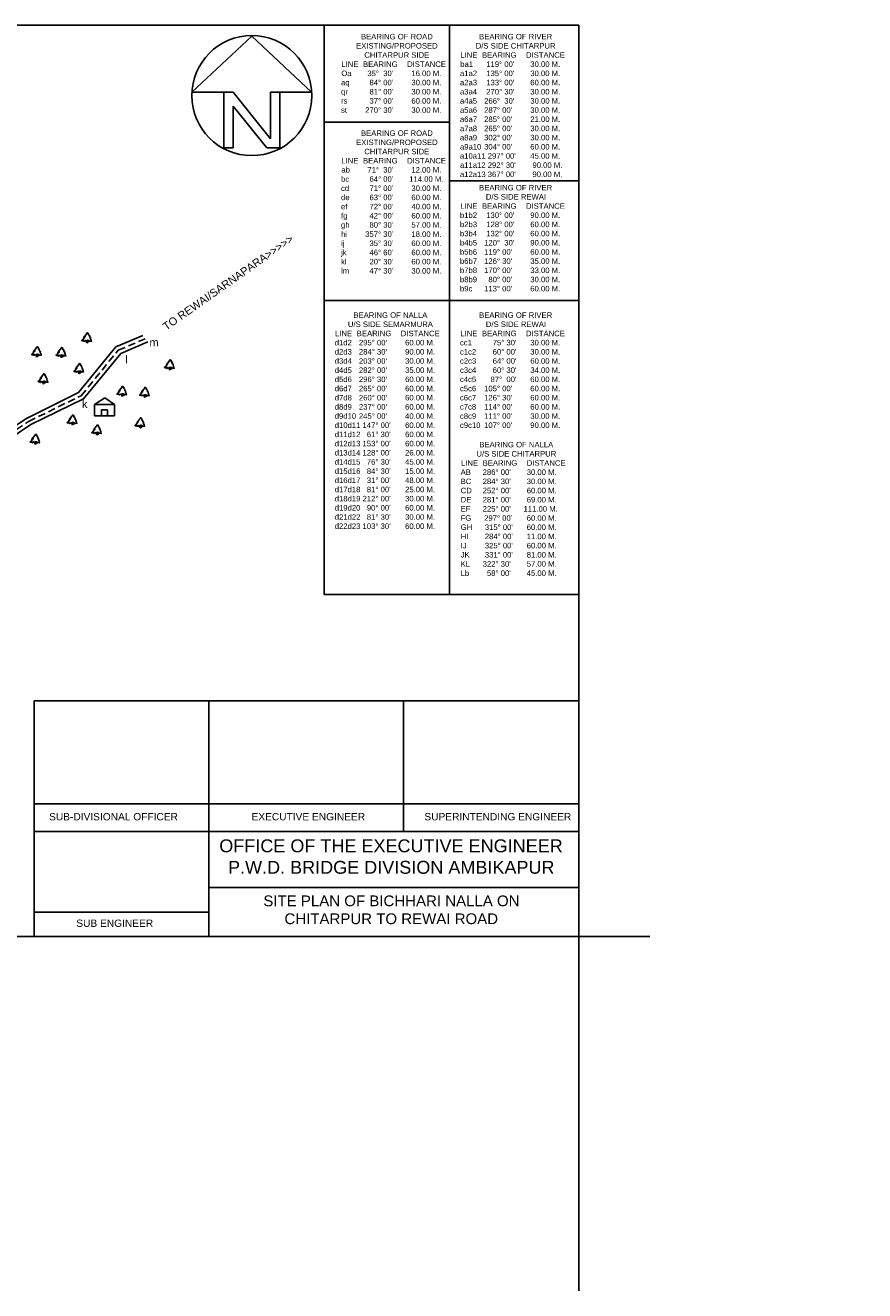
# Model space of a CAD drawing. Header units: metres. Extents: x -5857 to 752810, y -11552 to 2552808.
# Tile 7 of 8: x 29908 to 30766, y -11231 to -9939. Entities that reach past the tile are written whole.
import ezdxf

# ---------------------------------------------------------------- set-up
doc = ezdxf.new("R2010")
doc.units = ezdxf.units.M
doc.header["$MEASUREMENT"] = 0
doc.linetypes.add('DASHED', pattern=[0.75, 0.5, -0.25])
doc.linetypes.add('DOT', pattern=[0.25, 0, -0.25])
doc.styles.add('style1', font='arial.ttf')

# ---------------------------------------------------------------- blocks, each defined once
blk = doc.blocks.new('North Arrow')
for p, q in [((0, 0), (-12.86, -11.999)), ((0, 0), (12.782, -11.999)), ((-12.86, -11.999), (-6, -11.999)), ((-6, -11.999), (-6, -23.999)), ((-6, -11.999), (-4, -11.999)), ((-4, -11.999), (4, -21.999)), ((4, -11.999), (4, -21.999)), ((6, -11.999), (4, -11.999)), ((12.782, -11.999), (6, -11.999)), ((6, -11.999), (6, -23.999)), ((3.195, -23.996), (-4, -15.002)), ((-4, -15.002), (-4, -23.999)), ((-6, -23.999), (-4, -23.999)), ((6, -23.999), (3.195, -23.999))]:
    blk.add_line(p, q)
blk.add_circle((-0.013, -12.745), 12.885)
blk = doc.blocks.new('Tree - type 3 evergreen elevation')
for points in [[(22.0124, 137.721), (18.5475, 141.5624), (15.5282, 138.2446), (13.8028, 139.3505), (13.3714, 142.1153), (11.2148, 143.2214), (8.1954, 140.4564), (4.7447, 141.0094), (2.1567, 136.0326), (2.1567, 131.6088), (5.6074, 129.9499), (3.0193, 128.2909), (0.4313, 130.5029), (-6.9015, 123.3141), (-6.9015, 121.6552), (-9.9208, 119.9963), (-9.0581, 118.3373), (-6.9015, 115.0195), (-10.7835, 112.2546), (-14.6656, 115.0195), (-16.8222, 114.4665), (-17.6849, 112.2546), (-14.6656, 111.7016), (-14.2342, 107.2778), (-17.6065, 107.8307), (-21.5669, 103.9599), (-17.2536, 103.4069), (-18.9789, 97.8771), (-22.8609, 97.3241), (-27.1743, 94.5593), (-32.3504, 91.7944), (-32.7817, 94.0063), (-36.6638, 85.7116), (-29.7624, 87.3705), (-25.449, 84.6056), (-26.743, 77.9699), (-34.507, 75.205), (-37.9578, 77.4169), (-39.2518, 74.099), (-42.2711, 73.5461), (-44.8592, 70.2282), (-47.8786, 66.3574), (-43.9965, 63.0395), (-41.4085, 64.6985), (-44.3346, 59.8898), (-42.2089, 60.1377), (-42.5159, 55.7849), (-49.6039, 46.4502), (-58.2307, 45.8972), (-62.1127, 43.6853), (-68.5828, 36.4966), (-65.9947, 32.0727), (-50.0352, 32.6257), (-47.0159, 30.4138), (-39.6831, 33.7317), (-34.507, 22.6721), (-32.3504, 22.6721), (-22.4296, 34.8376), (-19.4102, 36.4966), (-17.2536, 33.7317), (-17.2536, 29.8608), (-13.8028, 28.7549), (-9.0581, 28.7549), (-7.3328, 32.6257), (-1.7254, 35.3906), (3.8821, 35.9436), (6.4701, 38.1555), (6.9014, 38.7085), (8.1954, 41.4734), (9.9208, 40.3674), (11.2148, 35.9436), (14.2341, 37.6025), (15.0968, 36.4966), (15.9595, 33.7317), (18.9789, 38.7085), (21.9982, 38.7085), (23.2922, 36.4966), (21.9982, 34.2847), (25.4489, 35.3906), (26.743, 33.7317), (29.7623, 35.9436), (32.7817, 34.8376), (38.8204, 28.7549), (41.4084, 27.6489), (43.5651, 25.437), (61.6813, 27.0959), (65.132, 23.7781), (67.7201, 24.884), (60.8186, 33.7317), (60.3873, 37.0495), (62.544, 40.3674), (58.662, 50.874), (56.5053, 50.874), (52.1919, 66.3574), (47.8785, 66.9103), (50.4665, 69.1222), (53.9172, 77.9699), (47.0158, 85.1586), (38.3891, 87.9235), (42.2711, 94.0063)], [(-12.9401, 28.7549), (-2.588, 22.1191), (0.8626, 17.6953), (1.7253, 11.6125), (0, 0)], [(-9.9208, 28.2019), (0, 23.2251), (3.4507, 19.9072), (4.7447, 15.4834), (8.6267, 27.0959), (6.4701, 37.6025)], [(34.5071, 33.1787), (27.1743, 18.2483), (9.0581, 10.5066), (7.7641, 3.8708), (8.1954, 0)], [(8.1954, 40.3674), (11.2148, 27.6489), (8.1954, 13.8245), (24.5862, 19.9072), (32.7817, 34.2847)], [(42.2711, 94.0063), (38.8204, 104.5129), (36.6637, 104.5129), (32.3503, 113.9135), (29.7623, 113.3605), (26.743, 113.3605), (24.5862, 117.7844), (25.8802, 123.8671), (29.331, 123.8671), (22.8609, 131.6088), (21.9982, 137.6916)]]:
    blk.add_lwpolyline(points)

msp = doc.modelspace()

# ---------------------------------------------------------------- linework, layer by layer
at = {"color": 2}
for p, q in [((28951.39525, -9938.6363), (30473.39525, -9938.6363)), ((30473.39525, -10061.45228), (30473.39525, -11231.45228)), ((30545.89525, -10869.45228), (29023.89525, -10869.45228))]:
    msp.add_line(p, q, dxfattribs=at)
at = {"color": 7}
for p, q in [((30341.24487, -9938.6363), (30341.24487, -10520.30349)), ((30213.42977, -10037.76314), (30341.24487, -10037.76314)), ((30341.24487, -10097.6372), (30473.39525, -10097.6372)), ((30213.42977, -10219.76781), (30473.39525, -10219.76781))]:
    msp.add_line(p, q, dxfattribs=at)
for p, q in [((29978.44747, -10326.07541), (29988.99435, -10319.27854)), ((29978.44747, -10337.79416), (29978.44747, -10326.07541)), ((29978.44747, -10326.07541), (29999.07247, -10326.07541)), ((29988.99435, -10319.27854), (29999.07247, -10326.07541)), ((29999.07247, -10326.07541), (29999.07247, -10337.79416)), ((29978.44747, -10337.79416), (29999.07247, -10337.79416)), ((29985.68549, -10337.79416), (29985.68549, -10331.64433)), ((29985.68549, -10331.64433), (29991.84217, -10331.64433)), ((29991.84217, -10331.64433), (29991.84217, -10337.79416)), ((29917.0072, -10869.45228), (29917.0072, -10628.84536)), ((29917.0072, -10628.84536), (30473.39525, -10628.84536)), ((30095.27025, -10762.27424), (30095.27025, -10628.84536)), ((30294.489, -10628.84536), (30294.489, -10762.27424)), ((30473.39525, -10869.45228), (30473.39525, -10628.84536)), ((29917.0072, -10733.96485), (30473.39525, -10733.96485)), ((29917.0072, -10762.27424), (30473.39525, -10762.27424)), ((30095.27025, -10869.45228), (30095.27025, -10762.27424)), ((30095.27025, -10819.4947), (30473.39525, -10819.4947)), ((29917.0072, -10844.80059), (30095.27025, -10844.80059)), ((29917.0072, -10869.45228), (30473.39525, -10869.45228))]:
    msp.add_line(p, q)
msp.add_lwpolyline([(30213.42977, -9938.6363), (30473.39525, -9938.6363), (30473.39525, -10520.30349), (30213.42977, -10520.30349)], close=True, dxfattribs=at)
at = {"linetype": 'DASHED', "ltscale": 15}
msp.add_lwpolyline([(29372.35872, -10461.45336), (29383.79044, -10453.37155), (29395.79032, -10453.31732), (29509.04418, -10440.29566), (29621.23064, -10419.56507), (29647.72389, -10418.97376), (29707.2025, -10413.21109), (29747.18984, -10412.88222), (29799.8894, -10384.19847), (29856.0676, -10393.84264), (29861.25244, -10376.60555), (29911.28592, -10343.44082), (29964.81759, -10317.03146), (30002.93465, -10270.69476), (30030.49654, -10258.84815)], dxfattribs=at)
at = {"ltscale": 15}
for points in [[(29387.87022, -10449.93857), (29393.32927, -10449.9139), (29506.58313, -10436.89224), (29618.7696, -10416.16165), (29647.26779, -10416.16369), (29704.99063, -10410.35067), (29744.7288, -10409.4788), (29797.42835, -10380.79506), (29853.12563, -10389.89707), (29858.7914, -10373.20213), (29909.11726, -10340.45098), (29962.35655, -10313.62805), (30000.4736, -10267.29134), (30028.03549, -10255.44473)], [(29616.53621, -10424.19594), (29623.85611, -10422.84332), (29650.34936, -10422.18309), (29709.82796, -10416.16665), (29749.81531, -10416.16047), (29802.51486, -10387.47673), (29857.7097, -10397.12089), (29863.87791, -10379.8838), (29913.62752, -10346.31754), (29967.44306, -10320.30971), (30005.56011, -10273.97301), (30033.122, -10262.1264)]]:
    msp.add_lwpolyline(points, dxfattribs=at)

# ---------------------------------------------------------------- block references
for name, p, xscale, yscale, zscale in [('North Arrow', (30139.3827, -9949.82075), 4.756552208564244, 4.756552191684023, 4.756552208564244), ('Tree - type 3 evergreen elevation', (29970.57365, -10263.27853), 0.0732421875, 0.0732421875, 0.0732421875), ('Tree - type 3 evergreen elevation', (29919.37421, -10277.53006), 0.0732421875, 0.0732421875, 0.0732421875), ('Tree - type 3 evergreen elevation', (29944.37176, -10278.30103), 0.0732421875, 0.0732421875, 0.0732421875), ('Tree - type 3 evergreen elevation', (29962.528, -10294.70494), 0.0732421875, 0.0732421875, 0.0732421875), ('Tree - type 3 evergreen elevation', (30055.13482, -10290.89235), 0.0732421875, 0.0732421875, 0.0732421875), ('Tree - type 3 evergreen elevation', (29926.06679, -10305.15489), 0.0732421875, 0.0732421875, 0.0732421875), ('Tree - type 3 evergreen elevation', (30006.45182, -10317.95533), 0.0732421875, 0.0732421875, 0.0732421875), ('Tree - type 3 evergreen elevation', (30029.59819, -10318.97228), 0.0732421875, 0.0732421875, 0.0732421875), ('Tree - type 3 evergreen elevation', (29955.67447, -10347.19728), 0.0732421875, 0.0732421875, 0.0732421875), ('Tree - type 3 evergreen elevation', (30024.96502, -10350.15684), 0.0732421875, 0.0732421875, 0.0732421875), ('Tree - type 3 evergreen elevation', (29980.73892, -10357.3508), 0.0732421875, 0.0732421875, 0.0732421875), ('Tree - type 3 evergreen elevation', (29917.73562, -10366.90145), 0.0732421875, 0.0732421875, 0.0732421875)]:
    msp.add_blockref(name, p, dxfattribs=dict(xscale=xscale, yscale=yscale, zscale=zscale))

# ---------------------------------------------------------------- texts
at = {"char_height": 5.625, "width": 113.1317957, "attachment_point": 1}
for s, insert in [("\\pi20.387;{\\fArial|b0|i0|c0|p34;BEARING OF ROAD  \\P\\pi15.386;EXISTING/PROPOSED\\P\\pi23.79;CHITARPUR SIDE \\P\\pi0.3159;LINE^IBEARING ^IDISTANCE^I\\POa^I  35°  30'^I  16.00 M. ^I\\P\\pi0;aq^I   84° 00'^I  30.00 M.\\Pqr^I   81° 00'^I  30.00 M.\\Prs^I   37° 00'^I  60.00 M. \\Pst^I 270° 30'^I  30.00 M.}", (30230.49073, -9947.40407)), ("\\pi19.572;{\\fArial|b0|i0|c0|p34;BEARING OF RIVER  \\P\\pi16.095;D/S SIDE CHITARPUR\\P\\pi0.3159;LINE^IBEARING ^IDISTANCE^I\\Pba1^I  119° 00'^I  30.00 M. ^I\\P\\pi0;a1a2^I  135° 00'^I  30.00 M.\\Pa2a3^I  133° 00'^I  60.00 M.\\Pa3a4^I  270° 30'^I  30.00 M. \\Pa4a5^I 266°  30'^I  30.00 M.\\Pa5a6^I 287° 00'^I  30.00 M.\\Pa6a7^I 285° 00'^I  21.00 M.\\Pa7a8^I 265° 00'^I  30.00 M. \\Pa8a9^I 302° 00'^I  30.00 M.\\Pa9a10^I 304° 00'^I  60.00 M.\\Pa10a11 297° 00'^I  45.00 M. \\Pa11a12 292° 30'^I   90.00 M.\\Pa12a13 367° 00'^I   90.00 M. }", (30352.0048, -9947.40407)), ("\\pi20.387;{\\fArial|b0|i0|c0|p34;BEARING OF ROAD  \\P\\pi15.386;EXISTING/PROPOSED\\P\\pi23.79;CHITARPUR SIDE \\P\\pi0.3159;LINE^IBEARING ^IDISTANCE^I\\Pab^I  71°  30'^I  12.00 M. ^I\\P\\pi0;bc^I   64° 00'^I 114.00 M.\\Pcd^I   71° 00'^I  30.00 M.\\Pde^I   63° 00'^I  60.00 M. \\Pef ^I   72° 00'^I  40.00 M.\\Pfg^I   42° 00'^I  60.00 M.\\Pgh^I   80° 30'^I  57.00 M. \\Phi^I 357° 30'^I  18.00 M.\\Pij^I   35° 30'^I  60.00 M.\\Pjk^I   46° 60'^I  60.00 M. \\Pkl ^I   20° 30'^I  60.00 M.\\Plm^I   47° 30'^I  30.00 M.}", (30230.49073, -10046.01726)), ("\\pi19.572;{\\fArial|b0|i0|c0|p34;BEARING OF RIVER  \\P\\pi26.44;D/S SIDE REWAI\\P\\pi0.3159;LINE^IBEARING ^IDISTANCE^I\\P\\pi0;b1b2^I  130° 00'^I  90.00 M.\\Pb2b3^I  128° 00'^I  60.00 M.\\Pb3b4^I  132° 00'^I  60.00 M. \\Pb4b5^I 120°  30'^I  90.00 M.\\Pb5b6^I 119° 00'^I  60.00 M.\\Pb6b7^I 126° 30'^I  35.00 M.\\Pb7b8^I 170° 00'^I  33.00 M. \\Pb8b9^I   80° 00'^I  30.00 M.\\Pb9c^I 113° 00'^I  60.00 M.}", (30352.0048, -10101.71863)), ("\\pi19.075;{\\fArial|b0|i0|c0|p34;BEARING OF NALLA  \\P\\pi13.425;U/S SIDE SEMARMURA \\P\\pi0.3159;LINE^IBEARING ^IDISTANCE^I\\P\\pi0;d1d2^I 295° 00'^I  60.00 M.\\Pd2d3^I 284° 30'^I  90.00 M.\\Pd3d4^I 203° 00'^I  30.00 M. \\Pd4d5^I 282° 00'^I  35.00 M.\\Pd5d6^I 296° 30'^I  60.00 M.\\Pd6d7^I 265° 00'^I  60.00 M.\\Pd7d8^I 260° 00'^I  60.00 M. \\Pd8d9^I 237° 00'^I  60.00 M.\\Pd9d10^I 245° 00'^I  40.00 M.\\Pd10d11 147° 00'^I  60.00 M.\\Pd11d12   61° 30'^I  60.00 M.\\Pd12d13 153° 00'^I  60.00 M.\\Pd13d14 128° 00'^I  26.00 M.\\Pd14d15   76° 30'^I  45.00 M.\\Pd15d16   84° 30'^I  15.00 M.\\Pd16d17   31° 00'^I  48.00 M.\\Pd17d18   81° 00'^I  25.00 M.\\Pd18d19 212° 00'^I  30.00 M.\\Pd19d20   90° 00'^I  60.00 M.\\Pd21d22   81° 30'^I  30.00 M.\\Pd22d23 103° 30'^I  60.00 M.}", (30224.07169, -10231.87891)), ("\\pi19.572;{\\fArial|b0|i0|c0|p34;BEARING OF RIVER  \\P\\pi26.44;D/S SIDE REWAI\\P\\pi0.3159;LINE^IBEARING ^IDISTANCE^I\\P\\pi0;cc1^I     75° 30'^I  30.00 M.\\Pc1c2^I     60° 00'^I  30.00 M.\\Pc2c3^I     64° 00'^I  60.00 M.\\Pc3c4^I     60° 30'^I  34.00 M. \\Pc4c5^I    87°  00'^I  60.00 M.\\Pc5c6^I 105° 00'^I  60.00 M.\\Pc6c7^I 126° 30'^I  60.00 M.\\Pc7c8^I 114° 00'^I  60.00 M. \\Pc8c9^I 111° 00'^I  30.00 M.\\Pc9c10^I 107° 00'^I  90.00 M.}", (30352.0048, -10231.87891)), ("\\pi19.075;{\\fArial|b0|i0|c0|p34;BEARING OF NALLA  \\P\\pi16.101;U/S SIDE CHITARPUR \\P\\pi0.3159;LINE^IBEARING ^IDISTANCE^I\\P\\pi0;AB^I286° 00'^I30.00 M. \\PBC^I284° 30'^I30.00 M.\\PCD^I252° 00'^I60.00 M. \\PDE^I281° 00'^I69.00 M.\\PEF^I225° 00'      111.00 M.\\PFG      297° 00'^I60.00 M.\\PGH^I 315° 00'^I60.00 M.\\PHI^I 284° 00'^I11.00 M.\\PIJ^I 325° 00'^I60.00 M.\\PJK^I 331° 00'^I81.00 M.\\PKL^I322° 30'^I57.00 M.\\PLb^I  58° 00'^I45.00 M.}", (30352.72073, -10364.23717))]:
    msp.add_mtext(s, dxfattribs=dict(at, insert=insert))
at = {"insert": (30047.32278, -10244.24722), "char_height": 8, "width": 190.2771288, "attachment_point": 1, "rotation": 35.15102175}
msp.add_mtext('{\\fArial|b0|i0|c0|p34;TO REWAI/SARNAPARA>>>>>}', dxfattribs=at)
at = {"color": 7, "char_height": 8, "attachment_point": 1}
for s, insert in [('\\pi-1.3079;{\\fArial|b0|i0|c0|p34;\\C256;m}', (30036.04747, -10258.47355)), ('\\pi2.1273;{\\fArial|b0|i0|c0|p34;\\C256;l}', (30007.81611, -10275.93286)), ('\\pi0.21735;{\\fArial|b0|i0|c0|p34;\\C256;k}', (29965.6093, -10321.53885))]:
    msp.add_mtext_dynamic_manual_height_columns(s, width=5.2368895, gutter_width=1, heights=[0], dxfattribs=dict(at, insert=insert))
at = {"linetype": 'DOT', "attachment_point": 1, "style": 'style1'}
for s, insert, char_height, width in [('SUB-DIVISIONAL OFFICER', (29932.20879, -10743.44149), 7.4386597, 131.5904984), ('EXECUTIVE ENGINEER', (30139.03929, -10743.44149), 7.4386597, 116.0078764), ('SUPERINTENDING ENGINEER', (30315.66633, -10743.44149), 7.4386597, 150.0653687), ('\\pi29.585;{\\C0;SITE PLAN OF BICHHARI NALLA ON \\P\\pi51.172;CHITARPUR TO REWAI ROAD}', (30121.49474, -10827.6569), 10.9863281, 319.0506127)]:
    msp.add_mtext(s, dxfattribs=dict(at, insert=insert, char_height=char_height, width=width))
at = {"attachment_point": 1, "style": 'style1'}
for s, insert, char_height, width in [('\\pi3.3208;OFFICE OF THE EXECUTIVE ENGINEER \\P\\pi12.278;P.W.D. BRIDGE DIVISION AMBIKAPUR', (30102.76158, -10770.33677), 13.1835938, 356.5105233), ('SUB ENGINEER', (29960.01031, -10852.29228), 7.4386597, 78.4746121)]:
    msp.add_mtext(s, dxfattribs=dict(at, insert=insert, char_height=char_height, width=width))

doc.saveas('drawing.dxf')
